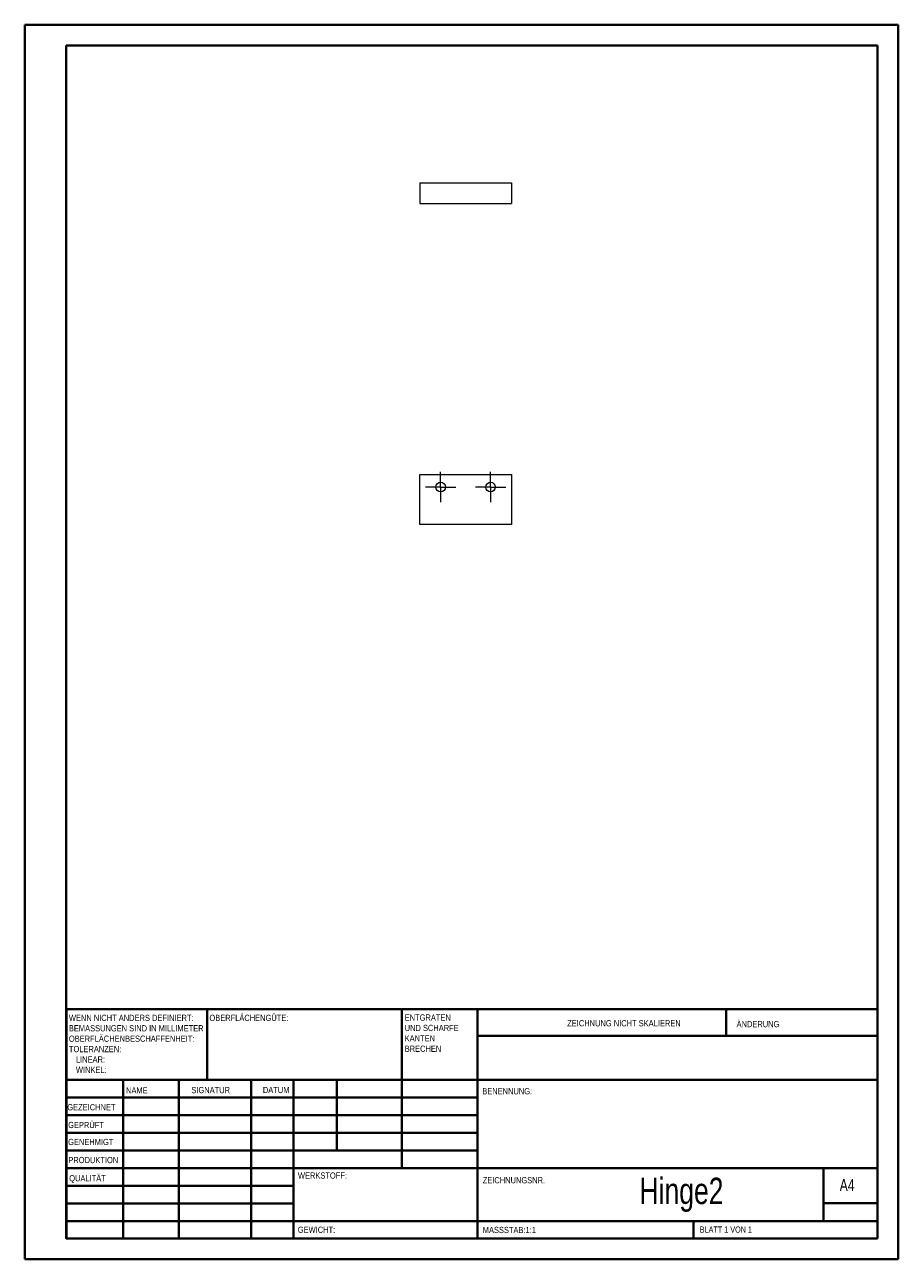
# Model space of a CAD drawing. Header units: millimetres. Extents: x 0 to 210, y 0 to 297.
import ezdxf

# ---------------------------------------------------------------- set-up
doc = ezdxf.new("R2010")
doc.units = ezdxf.units.MM
doc.styles.add('SLDTEXTSTYLE0', font='TXT', dxfattribs={"width": 0.75})
doc.styles.add('SLDTEXTSTYLE1', font='TXT', dxfattribs={"width": 0.692308})

# ---------------------------------------------------------------- blocks, each defined once
blk = doc.blocks.new('SW_NOTE_0')
at = {"color": 0, "linetype": 'Continuous', "lineweight": 0, "char_height": 1.5, "attachment_point": 1, "style": 'SLDTEXTSTYLE0'}
for s, insert in [('ENTGRATEN', (0, 1.93)), ('UND SCHARFE', (0, -0.57)), ('KANTEN', (0, -3.07)), ('BRECHEN', (0, -5.57))]:
    blk.add_mtext(s, dxfattribs=dict(at, insert=insert))
blk = doc.blocks.new('SW_NOTE_1')
at = {"color": 0, "linetype": 'Continuous', "lineweight": 0, "char_height": 1.5, "attachment_point": 1, "style": 'SLDTEXTSTYLE0'}
for s, insert in [('WENN NICHT ANDERS DEFINIERT:', (0, 1.93)), ('OBERFLÄCHENBESCHAFFENHEIT:', (0, -3.07)), ('BEMASSUNGEN SIND IN MILLIMETER', (0, -0.57)), ('TOLERANZEN:', (0, -5.57)), ('LINEAR:', (1.69, -8.07)), ('WINKEL:', (1.69, -10.57))]:
    blk.add_mtext(s, dxfattribs=dict(at, insert=insert))
blk = doc.blocks.new('SW_CENTERMARKSYMBOL_0')
at = {"color": 0, "linetype": 'Continuous', "lineweight": 0}
for p, q in [((0, 2.5), (0, 3.65)), ((-2.5, 0), (-3.65, 0)), ((0, 0), (-2.5, 0)), ((0, 0), (0, 2.5)), ((0, 0), (0, -2.5)), ((0, 0), (2.5, 0)), ((2.5, 0), (3.65, 0)), ((0, -2.5), (0, -3.65))]:
    blk.add_line(p, q, dxfattribs=at)
blk = doc.blocks.new('SW_CENTERMARKSYMBOL_1')
at = {"color": 0, "linetype": 'Continuous', "lineweight": 0}
for p, q in [((0, 2.5), (0, 3.65)), ((-2.5, 0), (-3.65, 0)), ((0, 0), (-2.5, 0)), ((0, 0), (0, 2.5)), ((0, 0), (0, -2.5)), ((0, 0), (2.5, 0)), ((2.5, 0), (3.65, 0)), ((0, -2.5), (0, -3.65))]:
    blk.add_line(p, q, dxfattribs=at)

msp = doc.modelspace()

# ---------------------------------------------------------------- linework, layer by layer
at = {"color": 7, "linetype": 'Continuous', "lineweight": 40}
for p, q in [((0.08, 0.21), (0.08, 297.21)), ((0.08, 297.21), (210.08, 297.21)), ((210.08, 0.21), (210.08, 297.21)), ((210.08, 292.21), (210.08, 297.21)), ((10.08, 292.21), (205.08, 292.21)), ((10.08, 5.21), (10.08, 292.21)), ((205.08, 5.21), (205.08, 292.21)), ((10.11, 60.37), (205.08, 60.37)), ((10.11, 60.37), (10.11, 5.12)), ((43.91, 43.37), (43.91, 60.37)), ((90.71, 60.37), (90.71, 22.12)), ((108.91, 60.37), (108.91, 5.12)), ((168.68, 54.09), (168.68, 60.46)), ((205.08, 54), (108.91, 54)), ((205.08, 43.37), (10.11, 43.37)), ((23.71, 43.37), (23.71, 5.12)), ((37.1, 43.37), (37.1, 5.12)), ((54.51, 43.37), (54.51, 5.12)), ((64.71, 5.12), (64.71, 43.37)), ((75.11, 26.37), (75.11, 43.37)), ((108.91, 39.12), (10.11, 39.12)), ((108.91, 34.87), (10.11, 34.87)), ((108.91, 30.62), (10.11, 30.62)), ((108.91, 26.37), (10.11, 26.37)), ((64.71, 22.12), (10.11, 22.12)), ((64.71, 22.12), (205.08, 22.12)), ((192.08, 9.46), (192.08, 22.21)), ((64.71, 17.87), (10.11, 17.87)), ((64.71, 13.62), (10.11, 13.62)), ((205.08, 13.71), (192.08, 13.71)), ((10.11, 9.37), (205.08, 9.37)), ((160.88, 5.21), (160.88, 9.46)), ((10.08, 5.21), (205.08, 5.21)), ((205.08, 5.21), (180.99, 5.21)), ((0.08, 0.21), (210.08, 0.21))]:
    msp.add_line(p, q, dxfattribs=at)
at = {"color": 7, "linetype": 'Continuous', "lineweight": 15}
for p, q in [((95.07, 259.19), (95.07, 254.19)), ((95.07, 259.19), (117.07, 259.19)), ((117.07, 259.19), (117.07, 254.19)), ((95.07, 254.19), (117.07, 254.19)), ((95.07, 188.99), (117.07, 188.99)), ((95.07, 176.99), (95.07, 188.99)), ((117.07, 188.99), (117.07, 176.99)), ((117.07, 176.99), (95.07, 176.99))]:
    msp.add_line(p, q, dxfattribs=at)
for centre in [(100.07, 185.99), (112.07, 185.99)]:
    msp.add_circle(centre, 1.15, dxfattribs=at)

# ---------------------------------------------------------------- block references
at = {"color": 7, "linetype": 'Continuous', "lineweight": 0}
for name, p in [('SW_CENTERMARKSYMBOL_0', (100.07, 185.99)), ('SW_CENTERMARKSYMBOL_1', (112.07, 185.99)), ('SW_NOTE_1', (10.7, 57.11)), ('SW_NOTE_0', (91.42, 57.19))]:
    msp.add_blockref(name, p, dxfattribs=at)

# ---------------------------------------------------------------- texts
for s, insert, char_height, attachment_point, style in [('OBERFLÄCHENGÜTE:', (44.48, 59.04), 1.5, 1, 'SLDTEXTSTYLE0'), ('ZEICHNUNG NICHT SKALIEREN', (130.49, 57.75), 1.5, 1, 'SLDTEXTSTYLE0'), ('ÄNDERUNG', (171.21, 57.55), 1.5, 1, 'SLDTEXTSTYLE0'), ('NAME', (24.43, 41.62), 1.5, 1, 'SLDTEXTSTYLE0'), ('SIGNATUR', (40.14, 41.68), 1.5, 1, 'SLDTEXTSTYLE0'), ('DATUM', (57.33, 41.7), 1.5, 1, 'SLDTEXTSTYLE0'), ('BENENNUNG:', (110.07, 41.4), 1.5, 1, 'SLDTEXTSTYLE0'), ('GEZEICHNET', (10.32, 37.55), 1.5, 1, 'SLDTEXTSTYLE0'), ('GEPRÜFT', (10.52, 33.28), 1.5, 1, 'SLDTEXTSTYLE0'), ('GENEHMIGT', (10.51, 29.19), 1.5, 1, 'SLDTEXTSTYLE0'), ('PRODUKTION', (10.57, 24.85), 1.5, 1, 'SLDTEXTSTYLE0'), ('QUALITÄT', (10.78, 20.47), 1.5, 1, 'SLDTEXTSTYLE0'), ('WERKSTOFF:', (65.76, 21.11), 1.5, 1, 'SLDTEXTSTYLE0'), ('ZEICHNUNGSNR.', (110.18, 19.99), 1.5, 1, 'SLDTEXTSTYLE0'), ('Hinge2', (157.96, 19.85), 6.35, 2, 'SLDTEXTSTYLE0'), ('A4', (196, 19.52), 2.91, 1, 'SLDTEXTSTYLE0'), ('GEWICHT:', (65.73, 8.07), 1.499, 1, 'SLDTEXTSTYLE0'), ('MASSSTAB:1:1', (110.18, 8.02), 1.5, 1, 'SLDTEXTSTYLE0'), ('BLATT 1 VON 1', (162.36, 8.11), 1.5, 1, 'SLDTEXTSTYLE1')]:
    msp.add_mtext(s, dxfattribs=dict(at, insert=insert, char_height=char_height, attachment_point=attachment_point, style=style))

doc.saveas('drawing.dxf')
